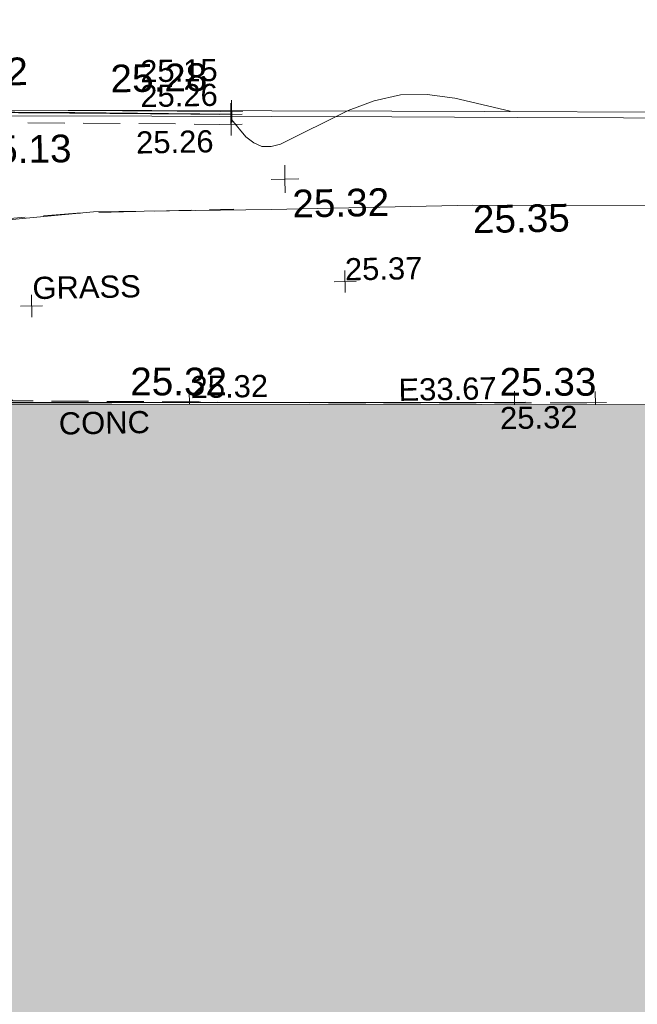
# Model space of a CAD drawing. Header units: millimetres. Extents: x -287732 to 520720, y -88450 to 287754.
# Tile 160 of 256: x -184689 to -176327, y 158575 to 171907. Entities that reach past the tile are written whole.
import ezdxf

# ---------------------------------------------------------------- set-up
doc = ezdxf.new("R2010")
doc.units = ezdxf.units.MM
doc.linetypes.add('IMPORT-DASHED _2_', pattern=[750, 500, -250])
doc.linetypes.add('IMPORT-UG_ELEC_STREET LIGHTING_QLB2 _2_', pattern=[2700, 1500, -300, 0, -250, 150, -300, 0, -200])
for name, color, linetype, lineweight, true_color in [('00_TOPO_FOOTPATH', 7, 'Continuous', 9, 0xa50000), ('00_TOPO_KERB_BOTTOM', 1, 'Continuous', 9, 0xff0000), ('00_TOPO_KERB_TOP', 7, 'Continuous', 9, 0xa500a5), ('00_TOPO_LEVEL_SPOT', 7, 'Continuous', 9, 0x666666), ('00_UAV_BUILDING_OUTLINE', 5, 'Continuous', 9, 0x0000ff), ('12333-PUM-2D-U-0001-C01 - Rev2_REVIT IMPORT_dwg', 7, 'Continuous', 9, 0x767676), ('A_RHA_Line', 7, 'Continuous', 9, 0x00a600), ('CONTOURS_MINOR', 7, 'Continuous', 9, 0x00a5a5), ('EAVE', 3, 'Continuous', 9, 0x00ff00), ('EAVE_LVL', 3, 'Continuous', 9, 0x00ff00), ('KERB_BOTTOM', 7, 'Continuous', 9, 0x0000a5), ('KERB_BOTTOM_LVL', 7, 'Continuous', 9, 0x0000a5), ('KERB_TOP', 2, 'Continuous', 9, 0xffff00), ('KERB_TOP_LVL', 2, 'Continuous', 9, 0xffff00), ('SPOT_HEIGHTS_LVL', 7, 'Continuous', 9, 0x00a500)]:
    doc.layers.add(name, color=color, linetype=linetype, lineweight=lineweight, true_color=true_color)
for name, color, linetype, lineweight in [('00_TOPO_ROAD_EDGE', 7, 'Continuous', 9), ('A_RHA_Detail', 7, 'Continuous', 9), ('CHANGE_OF_SURFACE', 7, 'IMPORT-DASHED _2_', 9), ('CHANGE_OF_SURFACE_LVL', 7, 'Continuous', 9), ('Text', 7, 'Continuous', 9), ('TEXT_TXT', 7, 'Continuous', 9)]:
    doc.layers.add(name, color=color, linetype=linetype, lineweight=lineweight)
doc.styles.add('Arial_3', font='arial.ttf', dxfattribs={"height": 300})
doc.styles.add('Swis721 Lt BT_2', font='swissl.ttf', dxfattribs={"height": 375})

# ---------------------------------------------------------------- blocks, each defined once
blk = doc.blocks.new('12333-PUM-2D-U-0001-C01 - Rev2_REVIT IMPORT_dwg_MM-2077200-Site Location Plan Proposed')
at = {"layer": '00_TOPO_LEVEL_SPOT', "color": 254, "true_color": 0xcccccc, "flags": 128}
for points in [[(500, 0), (0, 0), (0, 500)], [(0, -500), (0, 0), (-500, 0)]]:
    blk.add_lwpolyline(points, dxfattribs=at)
blk = doc.blocks.new('12333-PUM-2D-U-0001-C01 - Rev2_REVIT IMPORT_dwg_MGS62954_T2_Galway_ITM_3d_Rev1-2077680-Site Location Plan Proposed')
at = {"layer": '00_TOPO_FOOTPATH', "color": 254, "true_color": 0xcccccc, "flags": 128}
blk.add_lwpolyline([(533716509, 725726760), (533716520, 725726840), (533718410, 725727010), (533719549, 725727692), (533719761, 725727794), (533721255, 725727909), (533723661, 725727898), (533726388, 725727909), (533730090, 725727829), (533733094, 725727776), (533735987, 725727716), (533738169, 725727629), (533742916, 725727527), (533745434, 725727503), (533746214, 725727481), (533747228, 725727453), (533747724, 725727440)], dxfattribs=at)
at = {"layer": '00_TOPO_KERB_BOTTOM', "color": 254, "true_color": 0xcccccc, "flags": 128}
blk.add_lwpolyline([(533718902, 725729307), (533719740, 725729309), (533722067, 725729266), (533725315, 725729198), (533730337, 725729095), (533735225, 725729012), (533738371, 725728947), (533740373, 725728906), (533741760, 725728878), (533745101, 725728811), (533747377, 725728752), (533747635, 725728749)], dxfattribs=at)
at = {"layer": '00_TOPO_KERB_TOP', "color": 254, "true_color": 0xcccccc, "flags": 128}
blk.add_lwpolyline([(533718905, 725729229), (533719739, 725729232), (533722066, 725729188), (533725313, 725729121), (533727012, 725729086), (533728450, 725729056), (533730336, 725729018), (533735223, 725728934), (533738397, 725728869), (533740372, 725728829), (533741742, 725728813), (533745101, 725728772), (533746516, 725728744), (533747632, 725728721)], dxfattribs=at)
at = {"xscale": 0.375, "yscale": 0.375, "zscale": 0.375}
blk.add_blockref('12333-PUM-2D-U-0001-C01 - Rev2_REVIT IMPORT_dwg_MM-2077200-Site Location Plan Proposed', (533723852, 725728305), dxfattribs=at)
at = {"layer": '00_TOPO_FOOTPATH', "color": 251, "true_color": 0x666666, "insert": (533726388, 725727904), "char_height": 375, "width": 1495.9, "attachment_point": 1, "line_spacing_factor": 1.005062, "style": 'Swis721 Lt BT_2'}
blk.add_mtext('25.35', dxfattribs=at)
at = {"layer": '00_TOPO_KERB_BOTTOM', "color": 251, "true_color": 0x666666, "insert": (533719659, 725728960), "char_height": 375, "width": 1495.9, "attachment_point": 1, "line_spacing_factor": 1.005062, "style": 'Swis721 Lt BT_2'}
blk.add_mtext('25.13', dxfattribs=at)
at = {"layer": '00_TOPO_KERB_TOP', "color": 251, "true_color": 0x666666, "insert": (533721514, 725729894), "char_height": 375, "width": 1495.9, "attachment_point": 1, "line_spacing_factor": 1.005062, "style": 'Swis721 Lt BT_2'}
blk.add_mtext('25.28', dxfattribs=at)
at = {"layer": '00_TOPO_LEVEL_SPOT', "insert": (533723947, 725728158), "char_height": 375, "width": 1495.9, "attachment_point": 1, "line_spacing_factor": 1.005062, "style": 'Swis721 Lt BT_2'}
blk.add_mtext('25.32', dxfattribs=at)
at = {"layer": '00_TOPO_ROAD_EDGE', "color": 251, "true_color": 0x666666, "insert": (533719086, 725730014), "char_height": 375, "width": 1495.9, "attachment_point": 1, "line_spacing_factor": 1.005062, "style": 'Swis721 Lt BT_2'}
blk.add_mtext('25.12', dxfattribs=at)
at = {"layer": '00_UAV_BUILDING_OUTLINE', "color": 251, "true_color": 0x666666, "char_height": 375, "width": 1495.9, "attachment_point": 1, "rotation": 358.952, "line_spacing_factor": 1.005062, "style": 'Swis721 Lt BT_2'}
for s, insert in [('25.32', (533721714, 725725789)), ('25.33', (533726714, 725725698))]:
    blk.add_mtext(s, dxfattribs=dict(at, insert=insert))
blk = doc.blocks.new('12333-PUM-2D-U-0001-C01 - Rev2_REVIT IMPORT_dwg_SPOT-2077713-Site Location Plan Proposed')
at = {"layer": 'Text', "color": 253, "true_color": 0xaaaaaa}
for p, q in [((0, 500), (0, -500)), ((-500, 0), (500, 0))]:
    blk.add_line(p, q, dxfattribs=at)
blk = doc.blocks.new('12333-PUM-2D-U-0001-C01 - Rev2_REVIT IMPORT_dwg_SPOT-V253-Site Location Plan Proposed')
at = {"layer": 'EAVE_LVL', "color": 81, "true_color": 0xaaffaa}
for p, q in [((0, 500), (0, -98)), ((-500, 0), (500, 0))]:
    blk.add_line(p, q, dxfattribs=at)
blk = doc.blocks.new('12333-PUM-2D-U-0001-C01 - Rev2_REVIT IMPORT_dwg_SPOT-V268-Site Location Plan Proposed')
at = {"layer": 'CHANGE_OF_SURFACE_LVL', "color": 253, "true_color": 0xaaaaaa}
for p, q in [((0, 500), (0, -107)), ((-500, 0), (500, 0))]:
    blk.add_line(p, q, dxfattribs=at)
blk = doc.blocks.new('12333-PUM-2D-U-0001-C01 - Rev2_REVIT IMPORT_dwg_SPOT-2077769-Site Location Plan Proposed')
at = {"layer": 'CHANGE_OF_SURFACE_LVL', "color": 253, "true_color": 0xaaaaaa}
for p, q in [((0, 500), (0, -500)), ((-500, 0), (500, 0))]:
    blk.add_line(p, q, dxfattribs=at)
blk = doc.blocks.new('12333-PUM-2D-U-0001-C01 - Rev2_REVIT IMPORT_dwg_SPOT-V269-Site Location Plan Proposed')
at = {"layer": 'CHANGE_OF_SURFACE_LVL', "color": 253, "true_color": 0xaaaaaa}
for p, q in [((0, 500), (0, -88)), ((-500, 0), (500, 0))]:
    blk.add_line(p, q, dxfattribs=at)
blk = doc.blocks.new('12333-PUM-2D-U-0001-C01 - Rev2_REVIT IMPORT_dwg_SPOT-V272-Site Location Plan Proposed')
at = {"layer": 'KERB_BOTTOM_LVL', "color": 9, "true_color": 0xaaaae1}
for p, q in [((0, 500), (0, -500)), ((-500, 0), (500, 0))]:
    blk.add_line(p, q, dxfattribs=at)
blk = doc.blocks.new('12333-PUM-2D-U-0001-C01 - Rev2_REVIT IMPORT_dwg_SPOT-2077810-Site Location Plan Proposed')
at = {"layer": 'KERB_TOP_LVL', "color": 51, "true_color": 0xffffaa}
for p, q in [((0, 500), (0, -500)), ((-500, 0), (500, 0))]:
    blk.add_line(p, q, dxfattribs=at)
blk = doc.blocks.new('12333-PUM-2D-U-0001-C01 - Rev2_REVIT IMPORT_dwg_SPOT-2077775-Site Location Plan Proposed')
at = {"layer": 'SPOT_HEIGHTS_LVL', "color": 9, "true_color": 0xaae1aa}
for p, q in [((0, 500), (0, -500)), ((-500, 0), (500, 0))]:
    blk.add_line(p, q, dxfattribs=at)
blk = doc.blocks.new('12333-PUM-2D-U-0001-C01 - Rev2_REVIT IMPORT_dwg-1620468-Site Location Plan Proposed')
at = {"layer": 'CHANGE_OF_SURFACE', "color": 253, "true_color": 0xaaaaaa, "flags": 128}
for points in [[(82055, 113204), (79868, 113260), (76399, 113341), (76158, 113367), (75996, 113367), (75860, 113345), (75717, 113288), (75639, 113200), (75589, 113085), (75581, 112875), (75580, 112793)], [(75553, 109994), (77160, 111117), (77296, 111184), (78310, 111678), (78880, 111973), (79945, 112039), (82074, 112058)], [(78310, 111678), (78187, 111419), (78166, 111216), (78180, 110842), (78247, 110577), (78331, 110350), (78467, 110137), (78628, 109955), (79038, 109514), (83813, 109400), (86924, 109351)]]:
    blk.add_lwpolyline(points, dxfattribs=at)
at = {"layer": 'CONTOURS_MINOR', "color": 254, "true_color": 0xaae1e1, "flags": 128}
blk.add_lwpolyline([(77656, 113457), (79867, 113403), (79942, 113400), (82058, 113341), (82062, 113272), (82254, 113033), (82358, 112948), (82469, 112897), (82592, 112895), (82722, 112925), (83645, 113365), (83997, 113489), (84355, 113563), (84720, 113561), (85090, 113508), (85838, 113319)], dxfattribs=at)
at = {"layer": 'EAVE', "color": 81, "true_color": 0xaaffaa}
blk.add_line((85828, 109374), (76914, 109529), dxfattribs=at)
at = {"layer": 'KERB_BOTTOM', "color": 9, "true_color": 0xaaaae1, "flags": 128}
blk.add_lwpolyline([(82067, 113380), (79854, 113431), (76411, 113507), (76167, 113534), (75983, 113534), (75815, 113507), (75618, 113429), (75496, 113290), (75423, 113123), (75414, 112879), (75405, 112295), (75402, 111697), (75397, 110635), (75384, 109944), (75377, 108697), (75345, 107351), (75285, 105683), (75280, 105332), (75316, 105330)], dxfattribs=at)
at = {"layer": 'KERB_TOP', "color": 51, "true_color": 0xffffaa, "flags": 128}
blk.add_lwpolyline([(82058, 113340), (79872, 113396), (76408, 113476), (76165, 113502), (75985, 113502), (75823, 113477), (75636, 113402), (75523, 113273), (75455, 113115), (75445, 112878), (75444, 112793)], dxfattribs=at)
blk.add_blockref('12333-PUM-2D-U-0001-C01 - Rev2_REVIT IMPORT_dwg_MGS62954_T2_Galway_ITM_3d_Rev1-2077680-Site Location Plan Proposed', (-533641080, -725615854))
at = {"xscale": 0.3, "yscale": 0.3, "zscale": 0.3}
for name, p in [('12333-PUM-2D-U-0001-C01 - Rev2_REVIT IMPORT_dwg_SPOT-2077810-Site Location Plan Proposed', (82058, 113340)), ('12333-PUM-2D-U-0001-C01 - Rev2_REVIT IMPORT_dwg_SPOT-V272-Site Location Plan Proposed', (82067, 113380)), ('12333-PUM-2D-U-0001-C01 - Rev2_REVIT IMPORT_dwg_SPOT-2077769-Site Location Plan Proposed', (82055, 113204)), ('12333-PUM-2D-U-0001-C01 - Rev2_REVIT IMPORT_dwg_SPOT-2077775-Site Location Plan Proposed', (83563, 111050)), ('12333-PUM-2D-U-0001-C01 - Rev2_REVIT IMPORT_dwg_SPOT-2077713-Site Location Plan Proposed', (79312, 110792)), ('12333-PUM-2D-U-0001-C01 - Rev2_REVIT IMPORT_dwg_SPOT-V268-Site Location Plan Proposed', (81426, 109457)), ('12333-PUM-2D-U-0001-C01 - Rev2_REVIT IMPORT_dwg_SPOT-V253-Site Location Plan Proposed', (85828, 109374)), ('12333-PUM-2D-U-0001-C01 - Rev2_REVIT IMPORT_dwg_SPOT-V269-Site Location Plan Proposed', (86924, 109351))]:
    blk.add_blockref(name, p, dxfattribs=at)
at = {"layer": 'CHANGE_OF_SURFACE_LVL', "char_height": 300, "width": 1256.11, "attachment_point": 1, "line_spacing_factor": 0.941778, "style": 'Arial_3'}
for s, insert in [('25.26', (80766, 113131)), ('25.32', (81446, 109807)), ('25.32', (85628, 109314))]:
    blk.add_mtext(s, dxfattribs=dict(at, insert=insert))
at = {"layer": 'EAVE_LVL', "insert": (84260, 109721), "char_height": 300, "width": 1590.34, "attachment_point": 1, "line_spacing_factor": 0.941778, "style": 'Arial_3'}
blk.add_mtext('E33.67', dxfattribs=at)
at = {"layer": 'KERB_BOTTOM_LVL', "insert": (80838, 114095), "char_height": 300, "width": 1256.11, "attachment_point": 1, "line_spacing_factor": 0.941778, "style": 'Arial_3'}
blk.add_mtext('25.15', dxfattribs=at)
at = {"layer": 'KERB_TOP_LVL', "insert": (80834, 113759), "char_height": 300, "width": 1256.11, "attachment_point": 1, "line_spacing_factor": 0.941778, "style": 'Arial_3'}
blk.add_mtext('25.26', dxfattribs=at)
at = {"layer": 'SPOT_HEIGHTS_LVL', "insert": (83563, 111365), "char_height": 300, "width": 1256.11, "attachment_point": 1, "line_spacing_factor": 0.941778, "style": 'Arial_3'}
blk.add_mtext('25.37', dxfattribs=at)
at = {"layer": 'TEXT_TXT', "char_height": 300, "attachment_point": 1, "line_spacing_factor": 0.941778, "style": 'Arial_3'}
for s, insert, width in [('GRASS', (79328, 111186), 1751.95), ('CONC', (79653, 109345), 1469.14)]:
    blk.add_mtext(s, dxfattribs=dict(at, insert=insert, width=width))

msp = doc.modelspace()

# ---------------------------------------------------------------- hatches: boundary and pattern name
at = {"layer": 'A_RHA_Detail', "true_color": 0xc0c0c0}
h = msp.add_hatch(color=9, dxfattribs=at)
h.paths.add_polyline_path([(-80881, -68503), (-80401, -68483), (-80401, -62985), (-24475, -63009), (-24456, -50840), (-36623, -50832), (-36623, -44229), (-50959, -44218), (-50959, -42574), (-54564, -42571), (-54566, -45054), (-92409, -45027), (-92412, -49202), (-100062, -49202), (-100052, -64853), (-86121, -64853), (-86092, -62958), (-84861, -62958), (-84855, -68240), (-80871, -68240)])
h.paths.add_polyline_path([(-137239, -68462), (-132720, -68433), (-132847, -62850), (-130455, -62917), (-130498, -61356), (-117581, -61423), (-117492, -49184), (-125137, -49178), (-125134, -45033), (-163007, -45006), (-163007, -44090), (-163124, -44090), (-163123, -42384), (-166564, -42384), (-166565, -44044), (-193158, -44025), (-193195, -62864), (-137270, -62917), (-137254, -65680)])
h.paths.add_polyline_path([(120311, -32334), (120312, -31611), (133451, -31638), (133469, -19718), (121296, -19692), (121320, -8191), (112277, -8172), (112263, -14811), (78286, -14740), (78293, -8167), (75242, -8161), (69356, -8153), (69354, -9157), (68373, -9155), (68373, -13706), (69334, -13708), (69325, -16250), (66623, -16250), (66620, -17995), (65989, -17995), (65985, -19731), (57152, -19712), (57127, -31560), (70278, -31587), (70278, -32272), (78264, -32285), (78267, -31020), (112336, -31091), (112336, -32318), (119781, -32333)])
h.paths.add_polyline_path([(7504, -1791), (15482, -674), (15484, 148), (56188, 206), (56156, 14338), (18017, 14236), (17968, 34313), (21727, 34324), (21709, 40608), (18010, 40608), (17996, 45484), (9770, 45421), (3966, 45447), (3985, 14177), (1023, 14177), (-277, 14191), (-232, 5968), (-226, 194), (553, 183), (7478, 143), (7489, -674)])
h.paths.add_polyline_path([(77756, 53), (77730, 1700), (94464, 1660), (94606, 17991), (88810, 18015), (88800, 14437), (69414, 14458), (69377, 100), (75242, 67)])
h.paths.add_polyline_path([(61252, 46454), (105775, 46473), (105768, 61853), (92285, 61853), (92309, 65784), (96107, 65768), (96060, 75209), (101085, 75072), (104988, 74765), (108404, 74364), (112009, 73787), (115645, 73050), (116891, 72762), (120209, 71893), (120865, 71704), (124136, 70670), (127436, 69481), (127820, 69395), (128274, 69332), (128732, 69307), (129190, 69320), (129645, 69372), (130095, 69461), (130535, 69588), (130963, 69751), (131376, 69950), (131771, 70182), (132163, 70461), (132496, 70742), (132821, 71065), (133117, 71414), (133384, 71787), (133617, 72179), (133817, 72591), (133983, 73018), (134112, 73458), (134204, 73907), (134258, 74362), (134273, 74820), (134251, 75277), (134190, 75731), (134091, 76179), (133955, 76617), (133783, 77041), (133576, 77450), (133336, 77840), (133064, 78209), (132762, 78554), (132432, 78872), (132077, 79161), (131698, 79420), (131300, 79646), (131094, 79746), (132146, 83110), (122788, 86283), (121604, 82800), (117096, 83871), (116842, 83526), (116121, 91222), (110238, 91274), (110194, 90435), (104988, 90486), (104973, 94310), (103746, 94310), (103840, 122852), (96365, 122932), (96350, 123952), (104556, 123902), (104607, 120249), (125503, 120134), (125662, 137657), (114480, 137699), (114382, 129150), (104644, 129188), (104578, 126217), (101184, 126159), (101265, 135959), (89967, 135989), (89928, 125824), (93631, 125841), (93581, 122932), (88697, 122905), (88679, 95739), (86378, 95739), (86378, 96178), (83280, 96201), (83274, 95736), (70170, 95733), (70166, 96272), (66675, 96257), (66655, 95756), (65785, 95756), (65888, 117471), (53473, 117488), (53434, 98570), (40649, 98570), (40610, 94406), (38854, 94410), (38849, 89464), (40612, 89518), (40665, 86258), (38372, 86306), (38370, 76901), (50938, 76944), (50923, 74599), (56485, 74589), (56485, 75195), (92465, 75233), (92646, 71767), (89811, 69363), (85313, 69361), (85313, 66907), (75210, 66903), (75210, 63816), (70819, 63816), (70819, 64253), (69457, 64253), (69456, 66902), (61303, 66899), (61305, 63970), (70500, 63970), (70500, 61853), (61246, 61849), (61252, 46656)])
h.paths.add_polyline_path([(-17153, 48569), (-17153, 60770), (-29363, 60775), (-29363, 67399), (-43507, 67405), (-43489, 69093), (-45766, 69109), (-45794, 67405), (-47272, 67404), (-47272, 66455), (-86005, 66469), (-86007, 60522), (-92663, 60522), (-92665, 50184), (-79752, 50180), (-79752, 48591), (-17158, 48569)])
h.paths.add_polyline_path([(-201056, 48629), (-138378, 48635), (-138378, 50133), (-125468, 50134), (-125469, 60566), (-132187, 60566), (-132187, 66533), (-170643, 66806), (-170643, 67739), (-200340, 67489), (-200349, 60828), (-201058, 60828), (-201057, 51102)])
h.paths.add_polyline_path([(-240052, 54769), (-239444, 54811), (-239187, 54842), (-238765, 54941), (-238382, 55122), (-237990, 55355), (-237269, 55936), (-237032, 56226), (-236793, 56569), (-236555, 57004), (-236433, 57267), (-236300, 57753), (-236251, 58017), (-236236, 58516), (-236233, 58988), (-236214, 59823), (-236364, 59821), (-236634, 60698), (-236392, 61432), (-236225, 61435), (-236202, 62638), (-232564, 62639), (-232564, 63049), (-232732, 63049), (-232860, 63458), (-232732, 63914), (-232561, 63914), (-232515, 70598), (-240629, 70599), (-240630, 72351), (-246413, 72347), (-246413, 70616), (-254450, 70619), (-254455, 70754), (-254470, 73192), (-263883, 73268), (-263902, 68261), (-263715, 68260), (-263553, 67820), (-263719, 67392), (-263914, 67392), (-263957, 58634), (-260181, 58611), (-260192, 56354), (-257185, 56339), (-257213, 57093), (-257339, 57093), (-257471, 57532), (-257339, 58062), (-257203, 58064), (-257174, 58599), (-256478, 58575), (-256478, 58789), (-256013, 58912), (-255397, 58781), (-255397, 58596), (-243810, 58586), (-243805, 58352), (-243741, 57885), (-243619, 57422), (-243424, 56944), (-243247, 56608), (-243003, 56250), (-242732, 55933), (-242372, 55603), (-242141, 55425), (-241805, 55217), (-241529, 55077), (-241101, 54917), (-240836, 54841), (-240453, 54789), (-240219, 54777)])
h.paths.add_polyline_path([(40277, 59895), (40329, 69197), (36589, 69218), (36619, 74674), (32264, 74687), (32233, 69156), (11917, 69270), (11967, 78219), (29088, 78123), (29143, 88141), (15719, 88216), (15733, 90590), (4594, 90652), (4525, 78265), (10097, 78234), (10077, 74773), (4548, 74804), (4466, 60107), (19126, 60025), (19140, 62528), (31739, 62457), (31725, 59943), (38370, 59906)])
h.paths.add_polyline_path([(-246083, 72334), (-246083, 72334), (-246208, 72334)])
h.paths.add_polyline_path([(-114575, 112178), (-114575, 112178), (-114707, 115802)])
h.paths.add_polyline_path([(-154700, 101760), (-114382, 101776), (-114382, 106927), (-113756, 106927), (-113758, 111847), (-114432, 111847), (-114432, 112178), (-114575, 112178), (-114579, 121707), (-123057, 121707), (-123069, 156453), (-119381, 156454), (-119381, 160166), (-115501, 160167), (-115503, 166207), (-132412, 166600), (-132412, 166666), (-135275, 166665), (-135275, 166628), (-135911, 166628), (-135911, 166352), (-152521, 166346), (-152518, 159143), (-150699, 159118), (-150759, 122561), (-151059, 122561), (-151061, 121302), (-154138, 121373), (-154138, 121865), (-154704, 121867), (-154689, 119352), (-154746, 119352), (-154746, 118722), (-160794, 118749), (-160794, 119411), (-163852, 119422), (-163855, 118762), (-167569, 118779), (-166635, 124395), (-166930, 124500), (-167569, 124708), (-168028, 124841), (-168631, 124991), (-169238, 125117), (-169850, 125220), (-170466, 125298), (-171089, 125352), (-171704, 125381), (-172325, 125386), (-172782, 125375), (-173402, 125337), (-174110, 125263), (-174634, 125190), (-175245, 125081), (-176047, 124896), (-176665, 124725), (-177045, 124609), (-177632, 124405), (-176665, 118819), (-177559, 118822), (-177662, 125263), (-176365, 126543), (-159462, 126320), (-157058, 128609), (-157061, 136153), (-158639, 137740), (-159352, 137740), (-161634, 140201), (-168728, 140257), (-171035, 137943), (-174184, 137943), (-176460, 140292), (-177342, 140292), (-177342, 140358), (-183429, 140356), (-185922, 137917), (-185922, 131757), (-186907, 131757), (-187725, 130810), (-187724, 127376), (-186481, 126305), (-186479, 122327), (-185176, 121059), (-180304, 121059), (-180304, 118802), (-193555, 118802), (-193555, 133118), (-192594, 133118), (-192594, 134201), (-192225, 134201), (-192226, 136615), (-192595, 136615), (-192595, 137734), (-193589, 137734), (-193589, 147475), (-193163, 147493), (-192766, 147531), (-192360, 147590), (-192200, 147617), (-191883, 147683), (-191569, 147762), (-191258, 147853), (-190829, 148002), (-190648, 148071), (-190350, 148198), (-190057, 148336), (-189770, 148486), (-189405, 148698), (-189133, 148873), (-188868, 149059), (-188610, 149255), (-188355, 149465), (-188080, 149714), (-187885, 149902), (-187546, 150266), (-187446, 150378), (-187241, 150629), (-187046, 150888), (-186862, 151154), (-186546, 151670), (-186524, 151707), (-163675, 151670), (-163688, 148134), (-157304, 148136), (-157304, 155760), (-157557, 155765), (-157556, 166678), (-187009, 166700), (-187013, 162054), (-188707, 162045), (-188706, 155022), (-188738, 154651), (-188799, 154283), (-188857, 154035), (-188966, 153679), (-189103, 153333), (-189266, 152998), (-189455, 152677), (-189645, 152421), (-189917, 152104), (-190213, 151809), (-190531, 151539), (-190869, 151294), (-191225, 151076), (-191598, 150887), (-192093, 150683), (-192519, 150562), (-192904, 150482), (-193187, 150441), (-193594, 150407), (-193595, 151460), (-205369, 151455), (-205354, 113350), (-207187, 113349), (-207184, 105991), (-205313, 105991), (-205311, 101770), (-175489, 101781), (-175489, 110890), (-154703, 110898), (-154700, 102692)])
h.paths.add_polyline_path([(193736, 113048), (208865, 114991), (208976, 114127), (216448, 115086), (216039, 118272), (232649, 120405), (233426, 114352), (240632, 115278), (239855, 121330), (256407, 123456), (257092, 118089), (264572, 119041), (261878, 138525), (259179, 138222), (259197, 137439), (254686, 136897), (255413, 131315), (240853, 129522), (239771, 137919), (240650, 138010), (240062, 142777), (239166, 142685), (237631, 151018), (266173, 154561), (271297, 142612), (276532, 144861), (274942, 148528), (302075, 160135), (300216, 164320), (301528, 164907), (300405, 167478), (299017, 166946), (295627, 174519), (294333, 177537), (287289, 174519), (289428, 169661), (272957, 162557), (271943, 164897), (267016, 162764), (268502, 159357), (265200, 157946), (226856, 153147), (227510, 148852), (228281, 141179), (227302, 141050), (227895, 136433), (228749, 136524), (229602, 128024), (217691, 126494), (217642, 126874), (215139, 126553), (215195, 126113), (215016, 126090), (214841, 127450), (192259, 124549), (193486, 114991)])
h.paths.add_polyline_path([(-78076, 117606), (-78076, 117610), (-78070, 129486), (-74723, 129478), (-74723, 125436), (-48016, 125380), (-47997, 135873), (-61198, 135902), (-74715, 135924), (-74724, 131865), (-78070, 131873), (-78063, 149550), (-58292, 149542), (-58292, 148946), (-37708, 148938), (-37703, 159740), (-44148, 159743), (-44148, 162961), (-49830, 162961), (-49831, 160632), (-78494, 160644), (-78494, 161615), (-78739, 161615), (-78692, 168188), (-90845, 168127), (-90963, 152687), (-89065, 152686), (-89080, 117610), (-78375, 117606)])
h.paths.add_polyline_path([(69255, 129236), (69260, 136168), (86068, 136131), (86009, 164703), (58790, 164724), (58790, 170119), (54460, 170122), (54457, 166153), (47042, 166159), (47041, 164669), (39173, 164675), (39173, 164079), (17015, 164095), (17002, 147267), (12660, 147267), (12654, 139138), (17031, 139135), (17025, 129935), (39191, 129919), (39191, 129258), (69014, 129236)])
h.paths.add_polyline_path([(39266, 139468), (33051, 139484), (33088, 153428), (39278, 153412), (39278, 152830), (43058, 152820), (43025, 140093), (39267, 140093)])
h.paths.add_polyline_path([(1980, 189123), (18699, 189180), (18678, 195254), (24349, 195273), (24335, 199551), (28830, 199566), (28798, 208816), (24335, 208806), (24334, 209113), (16812, 209088), (16807, 208844), (6772, 208809), (6797, 201489), (-8471, 201437), (-8471, 200429), (-11856, 200418), (-11824, 190892), (-7615, 190907), (-7615, 190171), (-4609, 190169), (-4608, 190917), (1973, 190939), (1977, 189837)])
h.paths.add_polyline_path([(-20506, 190640), (-20122, 206347), (-41550, 207015), (-41462, 210450), (-31391, 210152), (-31079, 223863), (-44305, 224231), (-44491, 211866), (-47510, 211943), (-47723, 203659), (-47076, 203635), (-47175, 199532), (-46801, 199520), (-46874, 195479), (-44600, 195425), (-44686, 192243), (-38074, 192136), (-38104, 191127), (-21538, 190669)])
h.paths.add_polyline_path([(16801, 195962), (9657, 196015), (9644, 199514), (11632, 199486), (11632, 203322), (16807, 203391), (16801, 195984)])
h.paths.add_polyline_path([(122085, 200536), (122088, 206386), (125211, 206386), (125211, 206646), (126203, 206646), (126203, 207041), (130401, 206979), (130444, 209883), (126203, 209946), (126203, 214624), (127365, 214624), (127365, 225380), (126160, 225380), (126207, 241475), (119483, 241496), (119479, 246182), (109944, 246175), (109953, 233033), (115001, 233033), (115000, 208653), (112026, 208653), (112024, 200539), (122025, 200536)])
h.paths.add_polyline_path([(30087, 200987), (38031, 201029), (38031, 202923), (38110, 202923), (38067, 208828), (38013, 208828), (38012, 209013), (30045, 208970), (30077, 202923)])
h.paths.add_polyline_path([(195986, 205662), (202897, 206052), (202677, 209946), (195766, 209555)])
h.paths.add_polyline_path([(-91652, 206393), (-79454, 206433), (-79629, 238246), (-68904, 238215), (-68919, 246313), (-68919, 246314), (-68757, 246313), (-68755, 246639), (-79620, 246651), (-79607, 247344), (-82155, 247318), (-82155, 247488), (-91641, 247473), (-91639, 246846), (-131470, 246641), (-131470, 250160), (-142857, 250177), (-142864, 246220), (-165119, 246272), (-165040, 253908), (-178677, 253930), (-178700, 238177), (-138599, 238209), (-138548, 206628), (-126647, 206572), (-126667, 234826), (-124963, 234826), (-124969, 234688), (-91596, 234664), (-91651, 207156)])
h.paths.add_polyline_path([(142124, 209114), (152768, 209127), (152745, 227013), (142101, 226999), (142122, 210583)])
h.paths.add_polyline_path([(168999, 209275), (169027, 226860), (161687, 226877), (161648, 209291), (168847, 209275)])
h.paths.add_polyline_path([(49761, 218477), (49794, 223316), (41274, 223363), (41274, 223291), (32187, 223352), (32202, 225553), (20082, 225635), (20035, 218708), (31566, 218630), (31566, 218599), (49750, 218477)])
h.paths.add_polyline_path([(162362, 234154), (162367, 241590), (135261, 241631), (135249, 234198), (160249, 234157)])
h.paths.add_polyline_path([(176459, 246710), (176516, 252173), (168884, 252253), (168935, 257069), (164355, 257117), (164296, 251512), (164417, 251511), (164368, 246837), (171460, 246762)])

# ---------------------------------------------------------------- linework, layer by layer
at = {"layer": 'A_RHA_Line', "color": 7}
for p, q in [((-183442, 166700), (-187009, 166703)), ((-178442, 166696), (-183442, 166700)), ((-173442, 166691), (-178442, 166696))]:
    msp.add_line(p, q, dxfattribs=at)

# ---------------------------------------------------------------- block references
at = {"layer": '12333-PUM-2D-U-0001-C01 - Rev2_REVIT IMPORT_dwg', "color": 254, "linetype": 'IMPORT-UG_ELEC_STREET LIGHTING_QLB2 _2_', "true_color": 0xffd4d4, "rotation": 0.9999999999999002}
msp.add_blockref('12333-PUM-2D-U-0001-C01 - Rev2_REVIT IMPORT_dwg-1620468-Site Location Plan Proposed', (-261895, 55870), dxfattribs=at)

doc.saveas('drawing.dxf')
